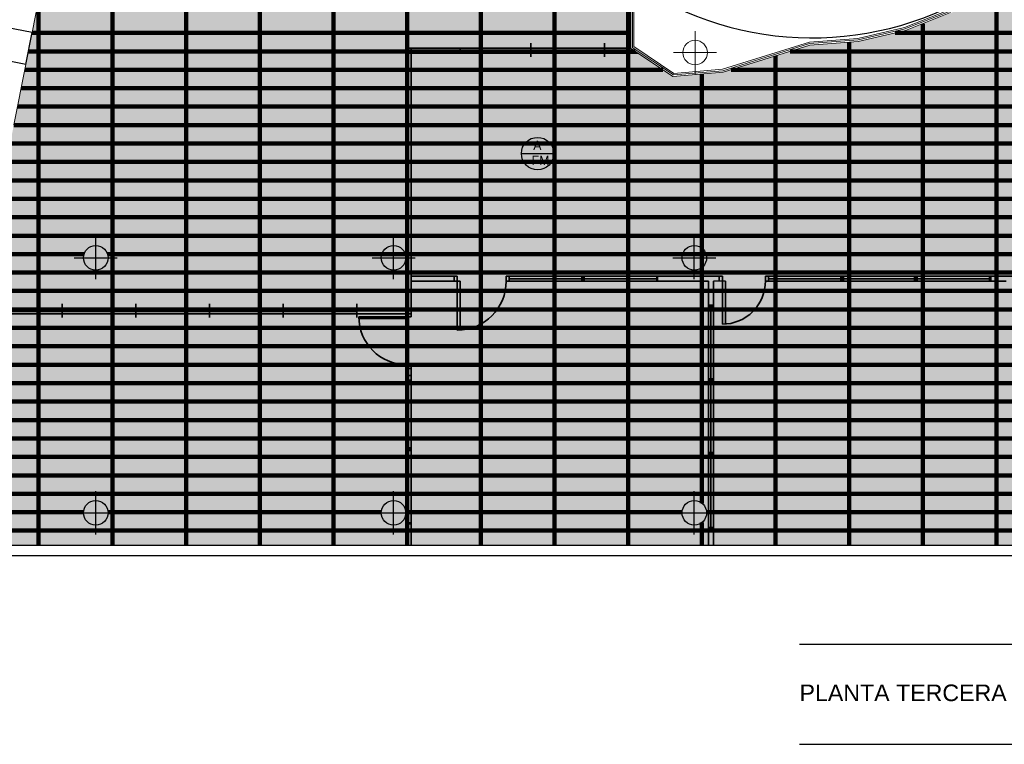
# Model space of a CAD drawing. Header units: metres. Extents: x -1 to 438, y -6 to 39.
# Tile 3 of 6: x 400 to 416, y 10 to 22. Entities that reach past the tile are written whole.
import ezdxf

# ---------------------------------------------------------------- set-up
doc = ezdxf.new("R2010")
doc.units = ezdxf.units.M
doc.linetypes.add('CONTINUA', pattern=[0])
for name, color, linetype, lineweight in [('P3 MURS ACTUAL', 7, 'CONTINUA', 25), ('P3 MURS ENDERROCAT', 7, 'CONTINUA', 25), ('P3 PAVIMENT ENDERROCS', 7, 'CONTINUA', 25), ('P3 SOSTRE ENDERROCAT', 7, 'CONTINUA', 25)]:
    doc.layers.add(name, color=color, linetype=linetype, lineweight=lineweight)
doc.styles.add('ARIAL', font='arial.ttf')
doc.styles.add('Century Gothic', font='txt')

msp = doc.modelspace()

# ---------------------------------------------------------------- hatches: boundary and pattern name
at = {"layer": 'P3 PAVIMENT ENDERROCS', "linetype": 'CONTINUA', "lineweight": 25, "transparency": 33554508}
h = msp.add_hatch(color=7, dxfattribs=at)
h.set_gradient(color1=(222, 222, 133), color2=(222, 222, 133), one_color=1, name='INVSPHERICAL')
h.paths.add_polyline_path([(417.447, 23.609), (417.447, 23.489), (417.017, 23.489), (417.017, 22.069), (415.647, 22.069), (414.173, 21.499), (413.404, 21.319), (412.616, 21.259), (411.203, 20.819), (410.386, 20.749), (409.697, 21.21), (409.697, 22.11), (409.591, 22.11), (409.207, 22.427), (408.783, 22.71), (408.104, 23.049), (407.507, 23.249), (406.177, 23.419), (404.337, 23.419), (404.337, 28.059), (401.257, 28.059), (398.297, 13.119), (423.715, 13.119), (426.811, 28.059), (421.507, 28.059), (421.507, 27.889), (421.157, 27.889), (421.157, 26.049), (421.507, 26.049), (421.507, 23.818), (421.327, 23.818), (421.327, 24.109), (420.768, 24.109), (420.768, 23.609)], flags=0)

# ---------------------------------------------------------------- linework, layer by layer
at = {"layer": 'P3 MURS ACTUAL', "lineweight": 13, "transparency": 33554687}
for p, q in [((399.95, 21.465), (400.145, 22.445)), ((409.697, 22.11), (409.697, 21.21)), ((409.747, 22.11), (409.747, 21.236)), ((414.89, 21.836), (414.158, 21.547)), ((414.899, 21.813), (414.164, 21.523)), ((414.908, 21.789), (414.173, 21.499)), ((414.158, 21.547), (413.397, 21.369)), ((414.168, 21.524), (413.4, 21.344)), ((414.173, 21.499), (413.404, 21.319)), ((413.397, 21.369), (412.607, 21.309)), ((413.4, 21.344), (412.612, 21.284)), ((409.697, 21.21), (410.386, 20.749)), ((409.722, 21.223), (410.393, 20.775)), ((409.747, 21.236), (410.4, 20.801)), ((412.607, 21.309), (411.194, 20.869)), ((412.612, 21.284), (411.199, 20.844)), ((412.616, 21.259), (411.203, 20.819)), ((413.404, 21.319), (412.616, 21.259)), ((399.653, 19.963), (399.847, 20.944)), ((411.199, 20.844), (410.393, 20.775)), ((411.194, 20.869), (410.4, 20.801)), ((411.203, 20.819), (410.386, 20.749))]:
    msp.add_line(p, q, dxfattribs=at)
at = {"layer": 'P3 MURS ACTUAL', "transparency": 33554687}
for p, q in [((409.722, 22.11), (409.722, 21.223)), ((399.95, 21.465), (399.411, 21.571)), ((399.847, 20.944), (399.95, 21.465)), ((409.697, 21.21), (406.041, 21.21)), ((406.171, 21.21), (406.041, 21.21)), ((406.041, 16.886), (406.041, 21.21)), ((406.121, 16.886), (406.121, 21.21)), ((406.121, 21.21), (406.121, 21.13)), ((406.921, 21.21), (406.921, 21.13)), ((409.271, 21.17), (406.921, 21.17)), ((408.071, 21.293), (408.071, 21.069)), ((409.271, 21.293), (409.271, 21.069)), ((399.847, 20.944), (399.308, 21.051)), ((406.921, 21.13), (406.041, 21.13)), ((409.817, 21.13), (406.871, 21.13)), ((406.207, 20.566), (405.983, 20.566)), ((406.081, 16.966), (406.081, 20.566)), ((406.207, 19.366), (405.983, 19.366)), ((406.207, 18.166), (405.983, 18.166)), ((406.121, 17.499), (406.871, 17.499)), ((406.821, 17.499), (406.821, 17.421)), ((406.871, 17.499), (406.871, 16.621)), ((411.191, 17.499), (407.671, 17.499)), ((407.671, 17.499), (407.671, 17.421)), ((407.721, 17.421), (407.721, 17.499)), ((408.901, 17.421), (408.901, 17.499)), ((408.921, 17.421), (408.921, 17.499)), ((408.941, 17.421), (408.941, 17.499)), ((410.121, 17.421), (410.121, 17.499)), ((410.141, 17.421), (410.141, 17.499)), ((411.141, 17.499), (411.141, 17.421)), ((411.191, 17.499), (411.191, 16.719)), ((411.891, 17.499), (416.378, 17.499)), ((411.891, 17.499), (411.891, 17.421)), ((411.941, 17.499), (411.941, 17.421)), ((413.121, 17.499), (413.121, 17.421)), ((413.141, 17.499), (413.141, 17.421)), ((413.161, 17.499), (413.161, 17.421)), ((414.321, 17.499), (414.321, 17.421)), ((414.341, 17.499), (414.341, 17.421)), ((414.361, 17.499), (414.361, 17.421)), ((415.541, 17.499), (415.541, 17.421)), ((415.561, 17.499), (415.561, 17.421)), ((406.121, 17.421), (406.921, 17.421)), ((406.921, 17.421), (406.921, 16.623)), ((410.965, 17.421), (407.671, 17.421)), ((407.721, 17.459), (408.901, 17.459)), ((408.941, 17.459), (410.121, 17.459)), ((410.965, 17.421), (410.965, 13.119)), ((411.241, 17.421), (411.045, 17.421)), ((411.045, 13.119), (411.045, 17.421)), ((411.241, 17.421), (411.241, 16.72)), ((415.811, 17.421), (411.891, 17.421)), ((411.941, 17.459), (413.121, 17.459)), ((413.161, 17.459), (414.321, 17.459)), ((414.361, 17.459), (415.541, 17.459)), ((400.441, 17.05), (400.441, 16.826)), ((401.641, 17.05), (401.641, 16.826)), ((402.841, 17.05), (402.841, 16.826)), ((404.041, 17.05), (404.041, 16.826)), ((405.241, 17.05), (405.241, 16.826)), ((411.045, 17.029), (410.965, 17.029)), ((411.045, 17.009), (410.965, 17.009)), ((411.005, 17.009), (411.005, 15.829)), ((406.121, 16.886), (399.043, 16.886)), ((406.121, 16.966), (399.059, 16.966)), ((405.241, 16.926), (399.241, 16.926)), ((406.121, 16.84), (405.271, 16.84)), ((406.041, 16.81), (406.041, 16.966)), ((406.041, 16.966), (406.121, 16.966)), ((406.041, 16.887), (406.121, 16.887)), ((406.121, 16.84), (406.121, 16.966)), ((406.041, 16.81), (405.271, 16.81)), ((406.041, 13.119), (406.041, 16.06)), ((406.121, 16.06), (406.041, 16.06)), ((406.121, 13.119), (406.121, 16.06)), ((406.121, 16), (406.041, 16)), ((406.121, 15.886), (406.041, 15.886)), ((406.121, 15.806), (406.041, 15.806)), ((406.081, 14.706), (406.081, 15.806)), ((411.045, 15.829), (410.965, 15.829)), ((411.045, 15.809), (410.965, 15.809)), ((411.045, 15.789), (410.965, 15.789)), ((411.005, 15.789), (411.005, 14.629)), ((406.121, 14.706), (406.041, 14.706)), ((406.121, 14.686), (406.041, 14.686)), ((406.121, 14.666), (406.041, 14.666)), ((406.081, 13.486), (406.081, 14.666)), ((411.045, 14.629), (410.965, 14.629)), ((411.045, 14.609), (410.965, 14.609)), ((411.045, 14.589), (410.965, 14.589)), ((411.005, 14.589), (411.005, 13.409)), ((406.121, 13.486), (406.041, 13.486)), ((406.121, 13.466), (406.041, 13.466)), ((411.045, 13.409), (410.965, 13.409)), ((411.045, 13.389), (410.965, 13.389)), ((405.4, 13.119), (398.297, 13.119)), ((423.715, 13.119), (405.4, 13.119)), ((424.313, 12.949), (397.703, 12.949))]:
    msp.add_line(p, q, dxfattribs=at)
at = {"layer": 'P3 MURS ACTUAL', "color": 180, "linetype": 'CONTINUA', "lineweight": 13, "transparency": 33554687}
for p, q in [((410.747, 20.789), (410.747, 21.489)), ((410.397, 21.139), (411.097, 21.139))]:
    msp.add_line(p, q, dxfattribs=at)
at = {"layer": 'P3 MURS ACTUAL', "color": 7, "linetype": 'CONTINUA', "lineweight": 25, "transparency": 33554687}
msp.add_line((407.918, 19.495), (408.446, 19.495), dxfattribs=at)
at = {"layer": 'P3 MURS ACTUAL', "color": 180, "linetype": 'CONTINUA', "transparency": 33554687}
for p, q in [((400.987, 17.449), (400.987, 18.149)), ((405.837, 17.449), (405.837, 18.149)), ((410.734, 17.449), (410.734, 18.149)), ((400.637, 17.799), (401.337, 17.799)), ((405.487, 17.799), (406.187, 17.799)), ((410.384, 17.799), (411.084, 17.799)), ((400.987, 13.299), (400.987, 13.999)), ((405.837, 13.299), (405.837, 13.999)), ((410.734, 13.299), (410.734, 13.999)), ((400.637, 13.649), (401.337, 13.649)), ((405.487, 13.649), (406.187, 13.649)), ((410.384, 13.649), (411.084, 13.649))]:
    msp.add_line(p, q, dxfattribs=at)
at = {"layer": 'P3 MURS ACTUAL', "color": 180, "transparency": 33554687}
for p, q in [((411.941, 17.494), (411.941, 17.421)), ((412.447, 11.511), (424.317, 11.511)), ((412.447, 9.883), (424.317, 9.883))]:
    msp.add_line(p, q, dxfattribs=at)
at = {"layer": 'P3 MURS ACTUAL', "lineweight": 13, "transparency": 33554687}
msp.add_circle((410.747, 21.139), 0.2, dxfattribs=at)
at = {"layer": 'P3 MURS ACTUAL', "color": 7, "linetype": 'CONTINUA', "lineweight": 25, "transparency": 33554687}
msp.add_circle((408.182, 19.495), 0.264, dxfattribs=at)
at = {"layer": 'P3 MURS ACTUAL', "transparency": 33554687}
for centre in [(400.987, 17.799), (405.837, 17.799), (410.734, 17.799), (400.987, 13.649), (405.837, 13.649), (410.734, 13.649)]:
    msp.add_circle(centre, 0.2, dxfattribs=at)
at = {"layer": 'P3 MURS ACTUAL', "color": 180, "transparency": 33554687}
msp.add_arc((412.652, 26.612), 5.233, 236.2843, 302.8046, dxfattribs=at)
at = {"layer": 'P3 MURS ACTUAL', "transparency": 33554687}
for centre, radius, start, end in [((406.871, 17.421), 0.8, 270, 0), ((411.191, 17.419), 0.7, 269.9996, 0.2283), ((406.051, 16.84), 0.78, 180, 270)]:
    msp.add_arc(centre, radius, start, end, dxfattribs=at)
at = {"layer": 'P3 MURS ENDERROCAT', "color": 2, "linetype": 'CONTINUA', "lineweight": 35, "transparency": 33554687}
for p, q in [((409.697, 21.21), (406.041, 21.21)), ((406.171, 21.21), (406.041, 21.21)), ((406.041, 16.966), (406.041, 21.21)), ((406.121, 21.21), (406.121, 21.13)), ((406.121, 16.966), (406.121, 21.21)), ((406.921, 21.21), (406.921, 21.13)), ((409.271, 21.17), (406.921, 21.17)), ((408.071, 21.293), (408.071, 21.069)), ((409.271, 21.293), (409.271, 21.069)), ((406.921, 21.13), (406.041, 21.13)), ((409.817, 21.13), (406.871, 21.13)), ((406.207, 20.566), (405.983, 20.566)), ((406.081, 16.966), (406.081, 20.566)), ((406.207, 19.366), (405.983, 19.366)), ((406.121, 17.499), (406.871, 17.499)), ((406.821, 17.499), (406.821, 17.421)), ((406.871, 17.499), (406.871, 16.621)), ((411.191, 17.499), (407.671, 17.499)), ((407.671, 17.499), (407.671, 17.421)), ((407.721, 17.421), (407.721, 17.499)), ((408.901, 17.421), (408.901, 17.499)), ((408.921, 17.421), (408.921, 17.499)), ((408.941, 17.421), (408.941, 17.499)), ((411.141, 17.499), (411.141, 17.421)), ((411.191, 17.499), (411.191, 16.719)), ((411.891, 17.499), (416.378, 17.499)), ((411.891, 17.499), (411.891, 17.421)), ((411.941, 17.499), (411.941, 17.421)), ((411.941, 17.494), (411.941, 17.421)), ((413.121, 17.499), (413.121, 17.421)), ((413.141, 17.499), (413.141, 17.421)), ((413.161, 17.499), (413.161, 17.421)), ((414.321, 17.499), (414.321, 17.421)), ((414.341, 17.499), (414.341, 17.421)), ((414.361, 17.499), (414.361, 17.421)), ((415.541, 17.499), (415.541, 17.421)), ((415.561, 17.499), (415.561, 17.421)), ((406.121, 17.421), (406.921, 17.421)), ((406.921, 17.421), (406.921, 16.623)), ((410.965, 17.421), (407.671, 17.421)), ((407.721, 17.459), (408.901, 17.459)), ((408.941, 17.459), (410.121, 17.459)), ((410.965, 17.421), (410.965, 13.119)), ((411.045, 13.119), (411.045, 17.421)), ((411.241, 17.421), (411.241, 16.72)), ((415.811, 17.421), (411.891, 17.421)), ((411.941, 17.459), (413.121, 17.459)), ((413.161, 17.459), (414.321, 17.459)), ((414.361, 17.459), (415.541, 17.459)), ((411.045, 17.029), (410.965, 17.029)), ((411.045, 17.009), (410.965, 17.009)), ((411.005, 17.009), (411.005, 15.829)), ((406.121, 16.84), (405.271, 16.84)), ((406.041, 16.966), (406.121, 16.966)), ((406.041, 16.887), (406.121, 16.887)), ((406.041, 16.81), (406.041, 16.887)), ((406.121, 16.84), (406.121, 16.887)), ((406.041, 16.81), (405.271, 16.81)), ((406.041, 13.119), (406.041, 16.06)), ((406.121, 16.06), (406.041, 16.06)), ((406.121, 13.119), (406.121, 16.06)), ((406.121, 16), (406.041, 16)), ((406.121, 15.886), (406.041, 15.886)), ((406.121, 15.806), (406.041, 15.806)), ((406.081, 14.706), (406.081, 15.806)), ((411.045, 15.829), (410.965, 15.829)), ((411.045, 15.809), (410.965, 15.809)), ((411.045, 15.789), (410.965, 15.789)), ((411.005, 15.789), (411.005, 14.629)), ((406.121, 14.706), (406.041, 14.706)), ((406.121, 14.686), (406.041, 14.686)), ((406.121, 14.666), (406.041, 14.666)), ((406.081, 13.486), (406.081, 14.666)), ((411.045, 14.629), (410.965, 14.629)), ((411.045, 14.609), (410.965, 14.609)), ((411.045, 14.589), (410.965, 14.589)), ((411.005, 14.589), (411.005, 13.409)), ((411.045, 13.409), (410.965, 13.409)), ((411.045, 13.389), (410.965, 13.389))]:
    msp.add_line(p, q, dxfattribs=at)
at = {"layer": 'P3 MURS ENDERROCAT', "lineweight": 35, "transparency": 33554687}
for p, q in [((406.041, 16.886), (406.041, 21.21)), ((406.121, 16.886), (406.121, 21.21)), ((400.441, 17.05), (400.441, 16.826)), ((401.641, 17.05), (401.641, 16.826)), ((402.841, 17.05), (402.841, 16.826)), ((404.041, 17.05), (404.041, 16.826)), ((405.241, 17.05), (405.241, 16.826)), ((406.121, 16.886), (399.043, 16.886)), ((406.121, 16.966), (399.059, 16.966)), ((405.241, 16.926), (399.241, 16.926))]:
    msp.add_line(p, q, dxfattribs=at)
at = {"layer": 'P3 MURS ENDERROCAT', "color": 2, "linetype": 'CONTINUA', "lineweight": 35, "transparency": 33554687}
for centre, radius, start, end in [((406.871, 17.421), 0.8, 270, 0), ((411.191, 17.419), 0.7, 269.9996, 0.2283), ((406.051, 16.84), 0.78, 180, 270)]:
    msp.add_arc(centre, radius, start, end, dxfattribs=at)
at = {"layer": 'P3 SOSTRE ENDERROCAT', "lineweight": 200, "transparency": 33554687}
for p, q in [((401.257, 13.119), (401.257, 28.059)), ((402.457, 13.119), (402.457, 28.059)), ((403.657, 13.119), (403.657, 28.059)), ((404.857, 13.119), (404.857, 23.419)), ((406.057, 13.119), (406.057, 23.419)), ((407.257, 13.119), (407.257, 23.283)), ((408.457, 13.119), (408.457, 22.901)), ((400.057, 13.119), (400.057, 22.003)), ((409.657, 13.119), (409.657, 22.11)), ((415.657, 13.119), (415.657, 22.073)), ((414.457, 13.119), (414.457, 21.609)), ((409.697, 21.459), (399.949, 21.459)), ((409.697, 21.459), (399.949, 21.459)), ((420.457, 21.459), (414.002, 21.459)), ((420.457, 21.459), (414.002, 21.459)), ((413.257, 13.119), (413.257, 21.308)), ((409.772, 21.159), (399.89, 21.159)), ((412.057, 13.119), (412.057, 21.085)), ((420.457, 21.159), (412.295, 21.159)), ((410.222, 20.859), (399.83, 20.859)), ((420.457, 20.859), (411.332, 20.859)), ((410.857, 13.807), (410.857, 20.79)), ((420.457, 20.559), (399.771, 20.559)), ((420.457, 20.259), (399.712, 20.259)), ((420.457, 19.959), (399.652, 19.959)), ((420.457, 19.659), (399.593, 19.659)), ((420.457, 19.359), (399.533, 19.359)), ((420.457, 19.059), (399.474, 19.059)), ((420.457, 18.759), (399.414, 18.759)), ((420.457, 18.459), (399.355, 18.459)), ((420.457, 18.159), (399.296, 18.159)), ((400.796, 17.859), (399.236, 17.859)), ((420.457, 17.859), (401.178, 17.859)), ((420.457, 17.559), (399.177, 17.559)), ((424.573, 17.259), (399.117, 17.259)), ((424.511, 16.959), (399.058, 16.959)), ((424.449, 16.659), (398.998, 16.659)), ((424.387, 16.359), (398.939, 16.359)), ((424.325, 16.059), (398.879, 16.059)), ((424.262, 15.759), (398.82, 15.759)), ((424.2, 15.459), (398.761, 15.459)), ((424.138, 15.159), (398.701, 15.159)), ((424.076, 14.859), (398.642, 14.859)), ((420.792, 14.559), (398.582, 14.559)), ((423.952, 14.259), (398.523, 14.259)), ((423.889, 13.959), (398.463, 13.959)), ((400.787, 13.659), (398.404, 13.659)), ((405.637, 13.659), (401.187, 13.659)), ((410.534, 13.659), (406.037, 13.659)), ((415.937, 13.659), (410.933, 13.659)), ((410.857, 13.119), (410.857, 13.492)), ((423.765, 13.359), (398.345, 13.359))]:
    msp.add_line(p, q, dxfattribs=at)

# ---------------------------------------------------------------- texts
at = {"layer": 'P3 MURS ACTUAL', "color": 7, "linetype": 'CONTINUA', "lineweight": 25, "transparency": 33554687, "char_height": 0.15, "attachment_point": 7, "style": 'Century Gothic'}
for s, insert, width in [('A', (408.111, 19.555), 0.23), ('FM', (408.085, 19.31), 0.37)]:
    msp.add_mtext(s, dxfattribs=dict(at, insert=insert, width=width))
at = {"layer": 'P3 MURS ACTUAL', "color": 180, "transparency": 33554687, "insert": (412.447, 10.581), "char_height": 0.27, "width": 3.51922, "attachment_point": 7, "style": 'ARIAL'}
msp.add_mtext('\\W1.00;PLANTA TERCERA', dxfattribs=at)

doc.saveas('drawing.dxf')
